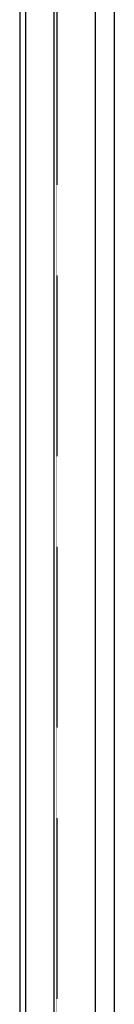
# Model space of a CAD drawing. Extents: x -7228 to 74941, y -112898 to 85621.
# Tile 227 of 256: x 51519 to 51837, y -15309 to -11985. Entities that reach past the tile are written whole.
import ezdxf

# ---------------------------------------------------------------- set-up
doc = ezdxf.new("R2010")
doc.units = 0
doc.linetypes.add('CENTER', pattern=[2, 1.25, -0.25, 0.25, -0.25])
doc.linetypes.add('DASHED', pattern=[0.75, 0.5, -0.25])
for name, color, linetype in [('Ins-co', 2, 'CONTINUOUS'), ('Os-osie glowne', 1, 'CENTER'), ('W-idok pod', 5, 'DASHED')]:
    doc.layers.add(name, color=color, linetype=linetype)

msp = doc.modelspace()

# ---------------------------------------------------------------- linework, layer by layer
at = {"layer": 'Ins-co'}
msp.add_line((51633.047, -10893.927), (51633.047, -16448.602), dxfattribs=at)
at = {"layer": 'Ins-co', "linetype": 'DASHED', "ltscale": 0.5}
msp.add_line((51643.047, -10881.617), (51643.047, -16448.602), dxfattribs=at)
at = {"layer": 'Os-osie glowne'}
for points in [[(51537.547, -10521.602), (51537.547, -18125.809)], [(51772.547, -10521.602), (51772.547, -17288.602)]]:
    msp.add_lwpolyline(points, dxfattribs=at)
at = {"layer": 'W-idok pod'}
for points in [[(51518.547, -11033.119), (51518.547, -16778.085)], [(51836.547, -11033.119), (51836.547, -16778.085)]]:
    msp.add_lwpolyline(points, dxfattribs=at)

doc.saveas('drawing.dxf')
